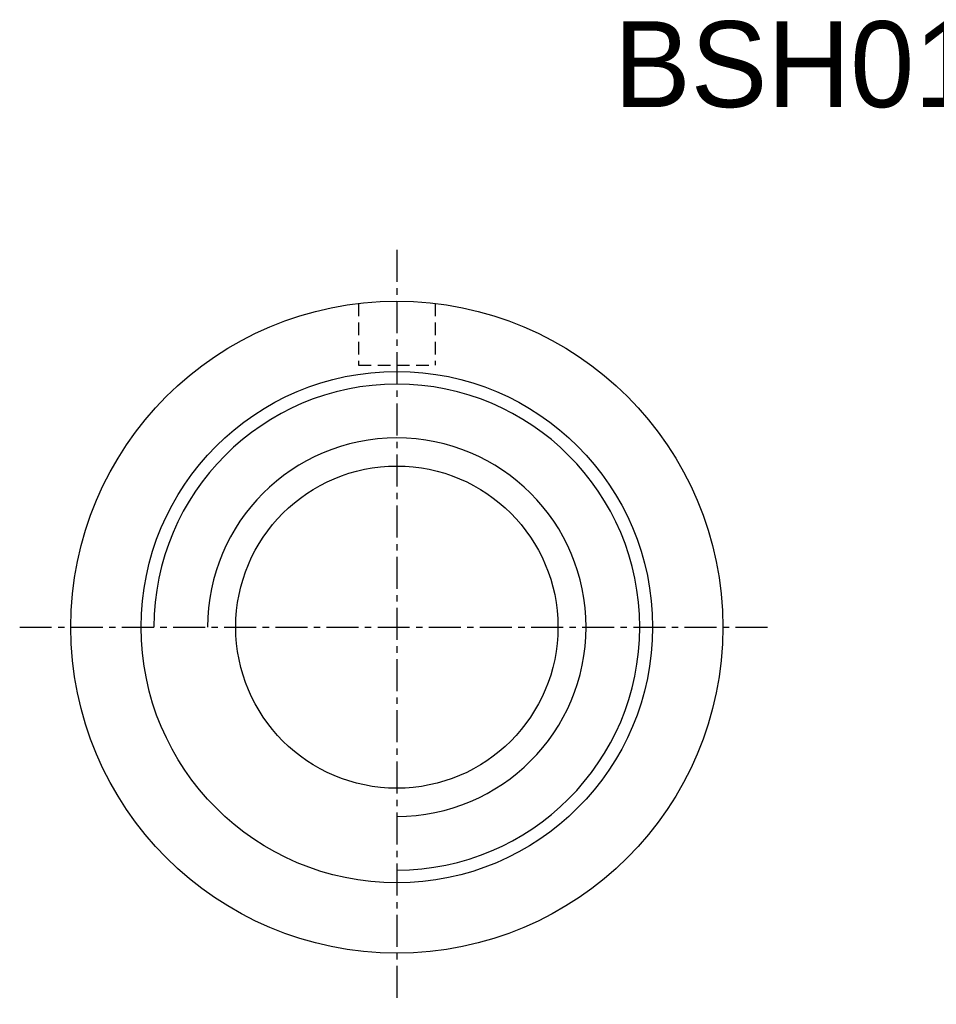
# Model space of a CAD drawing. Extents: x -57 to 121, y 40 to 458.
# Tile 1 of 60: x 31 to 67, y 46 to 85. Entities that reach past the tile are written whole.
import ezdxf

# ---------------------------------------------------------------- set-up
doc = ezdxf.new("R2010")
doc.units = 0
doc.header["$MEASUREMENT"] = 0
doc.linetypes.add('CENTER', pattern=[2, 1.25, -0.25, 0.25, -0.25])
doc.linetypes.add('DASHED', pattern=[0.75, 0.5, -0.25])
for name, color, linetype in [('CL', 1, 'CENTER'), ('DIM', 4, 'CONTINUOUS'), ('HID', 2, 'DASHED'), ('OUT', 3, 'CONTINUOUS')]:
    doc.layers.add(name, color=color, linetype=linetype)

msp = doc.modelspace()

# ---------------------------------------------------------------- linework, layer by layer
at = {"layer": 'CL', "color": 7}
for p, q in [((46.216, 75.78), (46.216, 46.28)), ((31.466, 61.03), (60.966, 61.03))]:
    msp.add_line(p, q, dxfattribs=at)
at = {"layer": 'DIM', "color": 0}
msp.add_arc((46.216, 61.03), 9.5, 270, 180, dxfattribs=at)
at = {"layer": 'DIM', "color": 7, "linetype": 'Continuous'}
msp.add_arc((46.216, 61.03), 7.4, 270, 180, dxfattribs=at)
at = {"layer": 'HID', "color": 7}
for p, q in [((44.716, 73.691), (44.716, 71.28)), ((47.716, 73.691), (47.716, 71.28)), ((44.716, 71.28), (47.716, 71.28))]:
    msp.add_line(p, q, dxfattribs=at)
at = {"layer": 'OUT', "color": 7}
msp.add_circle((46.216, 61.03), 12.75, dxfattribs=at)
at = {"layer": 'OUT', "color": 0, "linetype": 'Continuous'}
msp.add_circle((46.216, 61.03), 10, dxfattribs=at)
at = {"layer": 'OUT', "color": 7, "linetype": 'Continuous'}
msp.add_circle((46.216, 61.03), 6.3, dxfattribs=at)

# ---------------------------------------------------------------- texts
at = {"layer": 'DIM', "color": 0, "insert": (54.71, 84.725), "char_height": 3.36, "width": 25.29791, "attachment_point": 1}
msp.add_mtext('BSH01205', dxfattribs=at)

doc.saveas('drawing.dxf')
